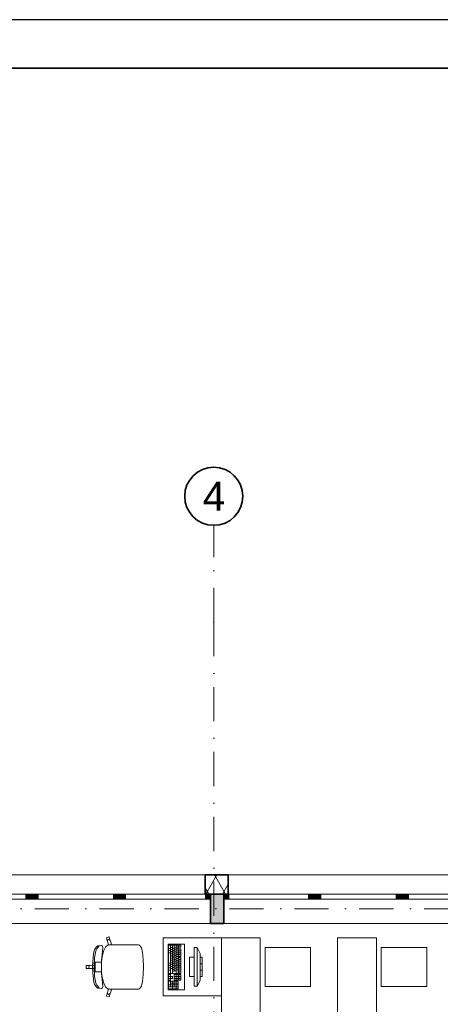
# Model space of a CAD drawing. Header units: millimetres. Extents: x 82175 to 237000, y 24756 to 471700.
# Tile 71 of 256: x 108286 to 112630, y 175423 to 185592. Entities that reach past the tile are written whole.
import ezdxf

# ---------------------------------------------------------------- set-up
doc = ezdxf.new("R2010")
doc.units = ezdxf.units.MM
doc.linetypes.add('Kropki i Kreski', pattern=[6.702778, 3.527778, -1.763889, 0, -1.411111])
doc.layers.add('#_EL - opis', color=7, linetype='Continuous', lineweight=20)
doc.layers.add('CP_FRREF', color=251, linetype='Continuous', lineweight=35)
for name, color, linetype in [('- A - ocieplenie', 8, 'Continuous'), ('CP_LINENORM', 253, 'Continuous'), ('Konstrukcja - Siatka mod', 8, 'Continuous'), ('Konstrukcja - Stropy', 8, 'Continuous'), ('Konstrukcja - Ściany zewnętrzne', 8, 'Continuous'), ('Okna Archicada', 8, 'Continuous'), ('Wnętrze - Umeblowanie', 8, 'Continuous')]:
    doc.layers.add(name, color=color, linetype=linetype)
doc.styles.add('OP_100', font='ARIALN.TTF', dxfattribs={"width": 0.8, "height": 20})
doc.styles.add('STYL_AUTOMATYCZNY_1', font='arial.ttf')

msp = doc.modelspace()

# ---------------------------------------------------------------- hatches: boundary and pattern name
at = {"layer": '- A - ocieplenie', "linetype": 'Continuous', "lineweight": 13}
h = msp.add_hatch(dxfattribs=at)
h.set_pattern_fill('Izolacja_miękka_0005', color=8, style=0, pattern_type=2)
h.set_pattern_definition([(60, (-135208.59, 452586.62), (-129.90381, 75), []), (120, (-135208.59, 452586.62), (129.90381, 75), [])])
h.paths.add_polyline_path([(110200, 176559), (110440, 176559), (110440, 176759), (110200, 176759)])
at = {"layer": 'Konstrukcja - Ściany zewnętrzne', "linetype": 'Continuous', "lineweight": 13}
msp.add_hatch(color=8, dxfattribs=at).paths.add_polyline_path([(110255, 176559), (110255, 176259), (110395, 176259), (110395, 176559)])
at = {"layer": 'Okna Archicada', "linetype": 'Continuous', "lineweight": 13}
for points in [[(108400, 176559), (108350, 176559), (108350, 176509), (108400, 176509)], [(108400, 176509), (108475, 176509), (108475, 176559), (108400, 176559)], [(109330, 176559), (109255, 176559), (109255, 176509), (109330, 176509)], [(109330, 176509), (109380, 176509), (109380, 176559), (109330, 176559)], [(110255, 176559), (110205, 176559), (110205, 176509), (110255, 176509)], [(110395, 176559), (110395, 176509), (110445, 176509), (110445, 176559)], [(111320, 176509), (111320, 176559), (111270, 176559), (111270, 176509)], [(111320, 176559), (111320, 176509), (111395, 176509), (111395, 176559)], [(112250, 176509), (112250, 176559), (112175, 176559), (112175, 176509)], [(112250, 176559), (112250, 176509), (112300, 176509), (112300, 176559)]]:
    msp.add_hatch(color=8, dxfattribs=at).paths.add_polyline_path(points)

# ---------------------------------------------------------------- linework, layer by layer
at = {"layer": '- A - ocieplenie', "color": 8, "linetype": 'Continuous', "lineweight": 35, "ltscale": 100}
for p, q in [((110200, 176609), (110200, 176759)), ((110440, 176609), (110440, 176759)), ((110200, 176559), (110200, 176609)), ((110440, 176559), (110440, 176609))]:
    msp.add_line(p, q, dxfattribs=at)
at = {"layer": '- A - ocieplenie', "color": 8, "linetype": 'Continuous', "lineweight": 35, "ltscale": 100, "flags": 128}
for points in [[(110440, 176759), (110200, 176759)], [(110200, 176559), (110440, 176559)]]:
    msp.add_lwpolyline(points, dxfattribs=at)
at = {"layer": 'CP_FRREF'}
msp.add_line((136675, 185092), (83675, 185092), dxfattribs=at)
at = {"layer": 'CP_LINENORM', "linetype": 'Continuous'}
msp.add_line((137175, 185592), (82175, 185592), dxfattribs=at)
at = {"layer": 'Konstrukcja - Siatka mod', "color": 8, "linetype": 'Kropki i Kreski', "lineweight": 13, "ltscale": 100}
for p, q in [((110290, 179370), (110290, 180370)), ((110290, 179370), (110290, 162400)), ((93022, 176409), (122467, 176409))]:
    msp.add_line(p, q, dxfattribs=at)
at = {"layer": 'Konstrukcja - Siatka mod', "color": 8, "linetype": 'Continuous', "lineweight": 35, "ltscale": 100}
msp.add_circle((110290, 180670), 300, dxfattribs=at)
at = {"layer": 'Konstrukcja - Siatka mod', "color": 8, "linetype": 'Kropki i Kreski', "lineweight": 13, "ltscale": 100}
msp.add_point((110290, 179370), dxfattribs=at)
msp.add_point((110290, 179370), dxfattribs=at)
at = {"layer": 'Konstrukcja - Stropy', "color": 8, "linetype": 'Continuous', "lineweight": 13, "ltscale": 100, "flags": 128}
msp.add_lwpolyline([(107140, 168829), (110440, 168829), (110440, 163779), (122510, 163779), (122510, 176259), (95470, 176259), (95470, 163779), (107140, 163779)], close=True, dxfattribs=at)
at = {"layer": 'Konstrukcja - Ściany zewnętrzne', "color": 8, "linetype": 'Continuous', "lineweight": 35, "ltscale": 100}
for p, q in [((110255, 176559), (110255, 176509)), ((110395, 176559), (110395, 176509)), ((110255, 176509), (110255, 176259)), ((110395, 176509), (110395, 176259))]:
    msp.add_line(p, q, dxfattribs=at)
at = {"layer": 'Konstrukcja - Ściany zewnętrzne', "color": 8, "linetype": 'Continuous', "lineweight": 35, "ltscale": 100, "flags": 128}
for points in [[(110395, 176559), (110255, 176559)], [(110255, 176259), (110395, 176259)]]:
    msp.add_lwpolyline(points, dxfattribs=at)
at = {"layer": 'Okna Archicada', "color": 8, "linetype": 'Continuous', "lineweight": 13, "ltscale": 100}
for p, q in [((107530, 176759), (110200, 176759)), ((110440, 176759), (113110, 176759)), ((107475, 176559), (110255, 176559)), ((108350, 176559), (107525, 176559)), ((107530, 176559), (110200, 176559)), ((108400, 176559), (108350, 176559)), ((108350, 176559), (108350, 176509)), ((108475, 176559), (108400, 176559)), ((108475, 176509), (108475, 176559)), ((109255, 176559), (108475, 176559)), ((109330, 176559), (109255, 176559)), ((109255, 176559), (109255, 176509)), ((109380, 176559), (109330, 176559)), ((109380, 176509), (109380, 176559)), ((110205, 176559), (109380, 176559)), ((110255, 176559), (110205, 176559)), ((110205, 176559), (110205, 176509)), ((113175, 176559), (110395, 176559)), ((110395, 176559), (110445, 176559)), ((110440, 176559), (113110, 176559)), ((110445, 176559), (110445, 176509)), ((110445, 176559), (111270, 176559)), ((111270, 176509), (111270, 176559)), ((111270, 176559), (111320, 176559)), ((111320, 176559), (111395, 176559)), ((111395, 176559), (111395, 176509)), ((111395, 176559), (112175, 176559)), ((112175, 176509), (112175, 176559)), ((112175, 176559), (112250, 176559)), ((112250, 176559), (112300, 176559)), ((112300, 176559), (112300, 176509)), ((112300, 176559), (113125, 176559)), ((107525, 176509), (108350, 176509)), ((108350, 176509), (108400, 176509)), ((108400, 176509), (108475, 176509)), ((108475, 176509), (109255, 176509)), ((109255, 176509), (109330, 176509)), ((109330, 176509), (109380, 176509)), ((109380, 176509), (110205, 176509)), ((110205, 176509), (110255, 176509)), ((110445, 176509), (110395, 176509)), ((111270, 176509), (110445, 176509)), ((111320, 176509), (111270, 176509)), ((111395, 176509), (111320, 176509)), ((112175, 176509), (111395, 176509)), ((112250, 176509), (112175, 176509)), ((112300, 176509), (112250, 176509)), ((113125, 176509), (112300, 176509)), ((107475, 176259), (110255, 176259)), ((113175, 176259), (110395, 176259))]:
    msp.add_line(p, q, dxfattribs=at)
at = {"layer": 'Okna Archicada', "color": 8, "linetype": 'Continuous', "lineweight": 35, "ltscale": 100}
for p, q in [((110200, 176609), (110200, 176759)), ((110440, 176609), (110440, 176759)), ((110200, 176559), (110200, 176609)), ((110255, 176559), (110255, 176509)), ((110255, 176559), (110255, 176509)), ((110395, 176559), (110395, 176509)), ((110395, 176559), (110395, 176509)), ((110440, 176559), (110440, 176609)), ((110255, 176509), (110255, 176259)), ((110395, 176509), (110395, 176259))]:
    msp.add_line(p, q, dxfattribs=at)
at = {"layer": 'Wnętrze - Umeblowanie', "color": 8, "linetype": 'Continuous', "lineweight": 13, "ltscale": 100}
for p, q in [((109093, 176027), (109080, 176016)), ((109129, 176030), (109093, 176027)), ((109099, 176018), (109104, 176024)), ((109104, 176024), (109106, 176028)), ((109141, 176024), (109129, 176030)), ((109144, 176006), (109141, 176024)), ((109202, 176038), (109174, 176021)), ((109183, 176111), (109181, 176108)), ((109181, 176108), (109193, 176072)), ((109206, 176119), (109183, 176111)), ((109194, 176084), (109192, 176078)), ((109192, 176078), (109193, 176072)), ((109193, 176072), (109202, 176038)), ((109197, 176088), (109194, 176084)), ((109202, 176091), (109197, 176088)), ((109208, 176092), (109202, 176091)), ((109203, 176038), (109202, 176038)), ((109203, 176038), (109237, 176038)), ((109210, 176117), (109206, 176119)), ((109214, 176090), (109208, 176092)), ((109221, 176082), (109210, 176117)), ((109218, 176087), (109214, 176090)), ((109221, 176082), (109218, 176087)), ((109237, 176038), (109221, 176082)), ((109446, 176038), (109237, 176038)), ((109482, 176038), (109446, 176038)), ((109513, 176038), (109482, 176038)), ((109522, 176034), (109513, 176038)), ((109543, 176007), (109522, 176034)), ((109824, 176034), (109824, 175740)), ((109921, 176034), (109824, 176034)), ((109843, 176034), (109843, 175740)), ((109863, 176034), (109863, 175740)), ((109882, 176034), (109882, 175765)), ((109901, 176034), (109901, 175740)), ((109921, 175740), (109921, 176034)), ((109931, 176034), (109931, 176014)), ((109950, 176034), (109931, 176034)), ((109950, 176014), (109950, 176034)), ((109048, 175940), (109041, 175866)), ((109053, 175965), (109048, 175940)), ((109060, 175985), (109053, 175965)), ((109080, 176016), (109060, 175985)), ((109060, 175907), (109064, 175937)), ((109064, 175937), (109069, 175963)), ((109069, 175963), (109075, 175984)), ((109075, 175984), (109082, 175997)), ((109082, 175997), (109093, 176009)), ((109093, 176009), (109099, 176018)), ((109131, 175881), (109136, 175932)), ((109151, 175971), (109135, 175897)), ((109136, 175932), (109141, 175977)), ((109141, 175977), (109144, 176006)), ((109174, 176021), (109151, 175971)), ((109544, 176005), (109543, 176007)), ((109554, 175959), (109544, 176005)), ((109561, 175890), (109554, 175959)), ((109824, 176000), (109843, 176000)), ((109824, 175978), (109843, 175978)), ((109824, 175956), (109843, 175956)), ((109843, 176010), (109863, 176010)), ((109843, 175990), (109863, 175990)), ((109843, 175970), (109863, 175970)), ((109843, 175951), (109863, 175951)), ((109843, 175931), (109863, 175931)), ((109863, 176000), (109882, 176000)), ((109863, 175980), (109882, 175980)), ((109863, 175961), (109882, 175961)), ((109863, 175941), (109882, 175941)), ((109863, 175921), (109882, 175921)), ((109882, 176005), (109901, 176005)), ((109882, 175985), (109901, 175985)), ((109882, 175966), (109901, 175966)), ((109882, 175946), (109901, 175946)), ((109882, 175926), (109901, 175926)), ((109901, 176014), (109921, 176014)), ((109901, 175995), (109921, 175995)), ((109901, 175975), (109921, 175975)), ((109901, 175956), (109921, 175956)), ((109901, 175936), (109921, 175936)), ((109931, 176014), (109950, 176014)), ((109931, 175995), (109931, 175917)), ((109950, 175995), (109931, 175995)), ((109931, 175975), (109950, 175975)), ((109931, 175956), (109950, 175956)), ((109931, 175936), (109950, 175936)), ((109950, 175917), (109950, 175995)), ((110089, 176009), (110089, 175609)), ((110119, 176009), (110089, 176009)), ((110119, 175609), (110119, 176009)), ((110119, 176009), (110149, 175949)), ((110149, 175949), (110149, 175669)), ((108977, 175824), (108974, 175821)), ((108974, 175821), (108974, 175809)), ((109014, 175824), (108977, 175824)), ((109003, 175820), (109000, 175815)), ((109008, 175823), (109003, 175820)), ((109014, 175824), (109008, 175823)), ((109064, 175826), (109014, 175824)), ((109041, 175866), (109039, 175809)), ((109055, 175809), (109056, 175842)), ((109056, 175842), (109057, 175875)), ((109057, 175875), (109060, 175907)), ((109094, 175859), (109064, 175859)), ((109064, 175859), (109064, 175826)), ((109064, 175826), (109064, 175809)), ((109132, 175859), (109094, 175859)), ((109129, 175809), (109131, 175881)), ((109132, 175859), (109129, 175809)), ((109135, 175897), (109132, 175859)), ((109562, 175889), (109561, 175890)), ((109564, 175809), (109562, 175889)), ((109824, 175848), (109843, 175848)), ((109824, 175824), (109843, 175824)), ((109843, 175912), (109863, 175912)), ((109843, 175892), (109863, 175892)), ((109843, 175873), (109863, 175873)), ((109843, 175853), (109863, 175853)), ((109843, 175833), (109863, 175833)), ((109863, 175902), (109882, 175902)), ((109863, 175882), (109882, 175882)), ((109863, 175863), (109882, 175863)), ((109863, 175843), (109882, 175843)), ((109863, 175824), (109882, 175824)), ((109882, 175907), (109901, 175907)), ((109882, 175887), (109901, 175887)), ((109882, 175868), (109901, 175868)), ((109882, 175848), (109901, 175848)), ((109882, 175828), (109901, 175828)), ((109901, 175917), (109921, 175917)), ((109901, 175897), (109921, 175897)), ((109901, 175877), (109921, 175877)), ((109901, 175858), (109921, 175858)), ((109901, 175838), (109921, 175838)), ((109931, 175917), (109950, 175917)), ((109931, 175907), (109931, 175828)), ((109950, 175907), (109931, 175907)), ((109931, 175887), (109950, 175887)), ((109931, 175868), (109950, 175868)), ((109931, 175848), (109950, 175848)), ((109931, 175828), (109950, 175828)), ((109950, 175828), (109950, 175907)), ((110039, 175909), (110039, 175709)), ((110089, 175909), (110039, 175909)), ((110089, 175709), (110089, 175909)), ((110149, 175909), (110149, 175709)), ((110169, 175909), (110149, 175909)), ((110149, 175842), (110169, 175842)), ((110169, 175709), (110169, 175909)), ((108974, 175797), (108974, 175809)), ((108977, 175794), (108974, 175797)), ((109014, 175794), (108977, 175794)), ((109000, 175815), (108999, 175809)), ((109000, 175803), (108999, 175809)), ((109003, 175798), (109000, 175803)), ((109008, 175795), (109003, 175798)), ((109014, 175794), (109008, 175795)), ((109064, 175792), (109014, 175794)), ((109041, 175751), (109039, 175809)), ((109048, 175678), (109041, 175751)), ((109055, 175809), (109056, 175776)), ((109056, 175776), (109057, 175743)), ((109057, 175743), (109060, 175710)), ((109064, 175792), (109064, 175809)), ((109064, 175759), (109064, 175792)), ((109094, 175759), (109064, 175759)), ((109132, 175759), (109094, 175759)), ((109132, 175759), (109129, 175809)), ((109129, 175809), (109131, 175737)), ((109131, 175737), (109136, 175686)), ((109135, 175721), (109132, 175759)), ((109151, 175647), (109135, 175721)), ((109561, 175728), (109554, 175659)), ((109562, 175729), (109561, 175728)), ((109564, 175809), (109562, 175729)), ((109824, 175799), (109843, 175799)), ((109824, 175775), (109843, 175775)), ((109824, 175740), (109921, 175740)), ((109824, 175731), (109824, 175672)), ((109843, 175731), (109824, 175731)), ((109843, 175814), (109863, 175814)), ((109843, 175794), (109863, 175794)), ((109843, 175711), (109843, 175731)), ((109863, 175804), (109882, 175804)), ((109863, 175784), (109882, 175784)), ((109863, 175765), (109882, 175765)), ((109882, 175809), (109901, 175809)), ((109882, 175789), (109901, 175789)), ((109882, 175770), (109901, 175770)), ((109882, 175731), (109882, 175672)), ((109921, 175731), (109882, 175731)), ((109901, 175819), (109921, 175819)), ((109901, 175799), (109921, 175799)), ((109901, 175779), (109921, 175779)), ((109901, 175731), (109901, 175672)), ((109921, 175672), (109921, 175731)), ((109931, 175819), (109931, 175740)), ((109950, 175819), (109931, 175819)), ((109931, 175799), (109950, 175799)), ((109931, 175779), (109950, 175779)), ((109931, 175760), (109950, 175760)), ((109931, 175740), (109950, 175740)), ((109931, 175731), (109931, 175672)), ((109950, 175731), (109931, 175731)), ((109950, 175740), (109950, 175819)), ((109950, 175672), (109950, 175731)), ((110149, 175776), (110169, 175776)), ((109053, 175652), (109048, 175678)), ((109060, 175632), (109053, 175652)), ((109060, 175710), (109064, 175680)), ((109080, 175601), (109060, 175632)), ((109064, 175680), (109069, 175654)), ((109069, 175654), (109075, 175634)), ((109075, 175634), (109082, 175621)), ((109082, 175621), (109093, 175609)), ((109136, 175686), (109141, 175640)), ((109141, 175640), (109144, 175611)), ((109174, 175597), (109151, 175647)), ((109554, 175659), (109544, 175613)), ((109824, 175711), (109843, 175711)), ((109824, 175691), (109843, 175691)), ((109824, 175672), (109843, 175672)), ((109824, 175662), (109824, 175584)), ((109921, 175662), (109824, 175662)), ((109824, 175623), (109921, 175623)), ((109863, 175711), (109843, 175711)), ((109843, 175711), (109843, 175691)), ((109843, 175672), (109843, 175691)), ((109843, 175691), (109863, 175691)), ((109843, 175662), (109843, 175603)), ((109843, 175642), (109921, 175642)), ((109863, 175691), (109863, 175711)), ((109863, 175662), (109863, 175584)), ((109882, 175711), (109921, 175711)), ((109882, 175691), (109921, 175691)), ((109882, 175672), (109921, 175672)), ((109882, 175662), (109882, 175603)), ((109901, 175662), (109901, 175584)), ((109921, 175584), (109921, 175662)), ((109931, 175711), (109950, 175711)), ((109931, 175691), (109950, 175691)), ((109931, 175672), (109950, 175672)), ((110039, 175709), (110089, 175709)), ((110119, 175609), (110149, 175669)), ((110149, 175709), (110169, 175709)), ((109093, 175591), (109080, 175601)), ((109093, 175609), (109099, 175600)), ((109129, 175587), (109093, 175591)), ((109099, 175600), (109104, 175594)), ((109104, 175594), (109106, 175590)), ((109141, 175594), (109129, 175587)), ((109144, 175611), (109141, 175594)), ((109202, 175580), (109174, 175597)), ((109181, 175510), (109193, 175546)), ((109192, 175540), (109193, 175546)), ((109194, 175534), (109192, 175540)), ((109193, 175546), (109202, 175580)), ((109197, 175529), (109194, 175534)), ((109202, 175527), (109197, 175529)), ((109203, 175580), (109202, 175580)), ((109208, 175526), (109202, 175527)), ((109203, 175580), (109237, 175580)), ((109214, 175527), (109208, 175526)), ((109221, 175536), (109210, 175501)), ((109218, 175531), (109214, 175527)), ((109221, 175536), (109218, 175531)), ((109237, 175580), (109221, 175536)), ((109446, 175580), (109237, 175580)), ((109482, 175580), (109446, 175580)), ((109513, 175580), (109482, 175580)), ((109522, 175584), (109513, 175580)), ((109543, 175611), (109522, 175584)), ((109544, 175613), (109543, 175611)), ((109824, 175603), (109921, 175603)), ((109824, 175584), (109921, 175584)), ((110089, 175609), (110119, 175609)), ((109183, 175506), (109181, 175510)), ((109206, 175499), (109183, 175506)), ((109210, 175501), (109206, 175499))]:
    msp.add_line(p, q, dxfattribs=at)
at = {"layer": 'Wnętrze - Umeblowanie', "color": 8, "linetype": 'Continuous', "lineweight": 13, "ltscale": 100, "flags": 128}
for points in [[(110369, 176109), (110369, 175509), (109769, 175509), (109769, 176109)], [(109989, 176044), (109819, 176044), (109819, 175574), (109989, 175574)], [(110770, 174909), (110770, 176109), (110369, 176109), (110369, 174909)], [(111970, 174909), (111970, 176109), (111569, 176109), (111569, 174909)], [(110820, 175608), (110820, 176009), (111290, 176009), (111290, 175608)], [(112020, 175608), (112020, 176009), (112490, 176009), (112490, 175608)]]:
    msp.add_lwpolyline(points, close=True, dxfattribs=at)

# ---------------------------------------------------------------- texts
at = {"layer": '#_EL - opis', "insert": (101361, 176513), "char_height": 150, "width": 13225.25, "attachment_point": 1, "style": 'OP_100'}
msp.add_mtext('\\fArial|b1|i0|c238|p34;kanał kablowy metalowy 210H68 montowany na wysokość 0,8m (oś koryta)', dxfattribs=at)
at = {"layer": 'Konstrukcja - Siatka mod', "color": 8, "linetype": 'Continuous', "lineweight": 13, "insert": (110176, 180820), "char_height": 300, "attachment_point": 1, "style": 'STYL_AUTOMATYCZNY_1'}
msp.add_mtext('\\A1;{\\pql;\\pt0;\\fArial|b0|i0|c238|p0;\\W1.000000;4}', dxfattribs=at)

doc.saveas('drawing.dxf')
